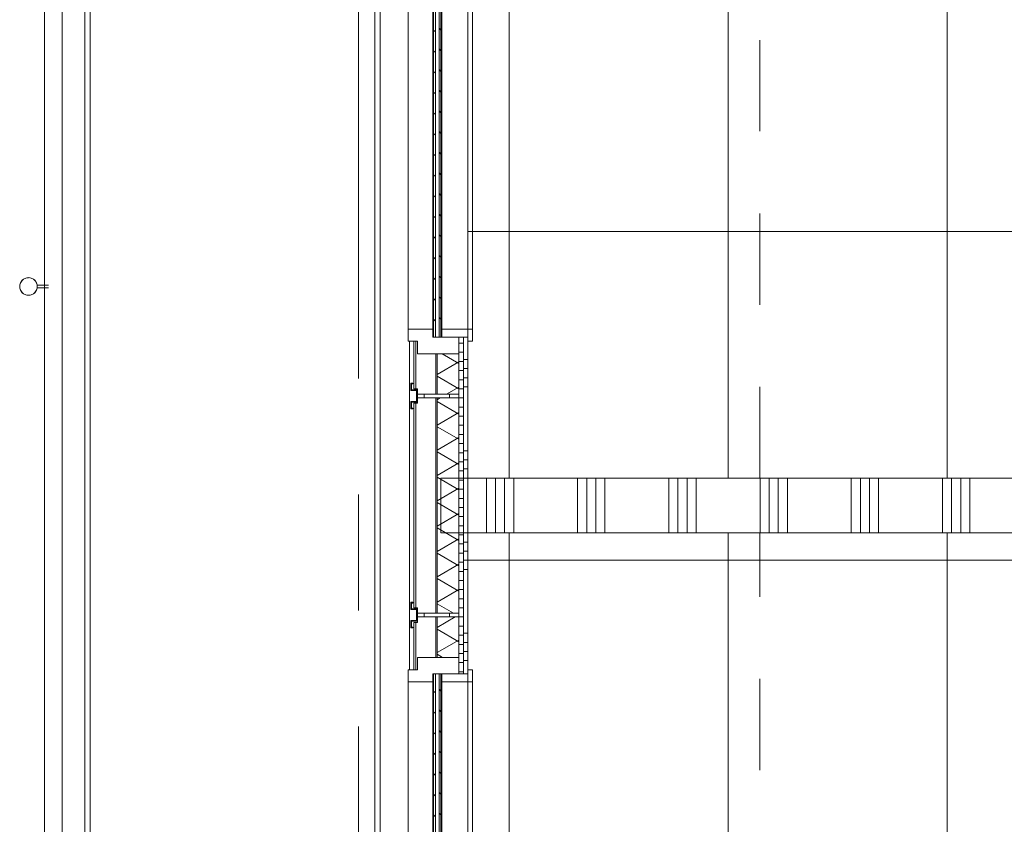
# Model space of a CAD drawing. Header units: millimetres. Extents: x 83969 to 141394, y 139608 to 176267.
# Tile 5 of 40: x 84872 to 87570, y 153627 to 155831. Entities that reach past the tile are written whole.
import ezdxf

# ---------------------------------------------------------------- set-up
doc = ezdxf.new("R2010")
doc.units = ezdxf.units.MM
doc.header["$LTSCALE"] = 50
doc.linetypes.add('B0401', pattern=[9.5, 5, -1.5, -3])
doc.linetypes.add('CENTER', pattern=[50.8, 31.75, -6.35, 6.35, -6.35])
for name, color, linetype, lineweight in [('AA$1A---_ARCEER', 1, 'Continuous', 18), ('AL$7A---_STRAMIEN', 8, 'CENTER', 9), ('AL21----_BUITENWAND', 7, 'Continuous', 9), ('AL22----_BINNENWAND', 7, 'Continuous', 9), ('AL23----_VLOEREN', 2, 'Continuous', 9), ('AL28----_KOLOMKOP_BETONBAND', 2, 'B0401', 9), ('AL31----_BUITENKOZIJN', 14, 'Continuous', 9), ('AL34----_BALUSTRADES', 1, 'Continuous', 9), ('AL35----_PLAFONDS', 16, 'Continuous', 9)]:
    doc.layers.add(name, color=color, linetype=linetype, lineweight=lineweight)

# ---------------------------------------------------------------- blocks, each defined once
blk = doc.blocks.new('LUMC_constructie_2018_rvt-1-bwd N-01')
at = {"layer": 'AL28----_KOLOMKOP_BETONBAND'}
for p, q in [((86900, 154575), (86900, 158325)), ((86900, 154575), (86900, 158325)), ((86900, 151875), (86900, 154425)), ((86900, 151875), (86900, 154425))]:
    blk.add_line(p, q, dxfattribs=at)
blk = doc.blocks.new('23_LUMC_MOD_prefab_gevelbekleding_balkon - balkonplaat-V27-bwd N-01')
at = {"layer": 'AL23----_VLOEREN'}
for p, q in [((1195, 872.5), (1205, 872.5)), ((1795, 872.5), (1805, 872.5)), ((1195, 802.5), (1205, 802.5)), ((1795, 802.5), (1805, 802.5)), ((1050, 762.5), (1950, 762.5)), ((-3210, 682.5), (3210, 682.5)), ((-3210, 667.5), (3225, 667.5)), ((3250, -127.5), (-3250, -127.5)), ((-3235, -112.5), (3235, -112.5))]:
    blk.add_line(p, q, dxfattribs=at)
blk = doc.blocks.new('Railing - standaard_2rails-3175959-bwd N-01')
at = {"layer": 'AL34----_BALUSTRADES'}
for p, q in [((-10, 4), (-10, 85)), ((-30, -4), (-30, 4)), ((0.9, 4), (-30, 4)), ((0.9, -4), (-30, -4)), ((-10, -85), (-10, -4))]:
    blk.add_line(p, q, dxfattribs=at)
for radius, start, end in [(24.1, 90, 270), (24.1, 162.7674, 180), (24.1, 127.5889, 160.6985), (24.2, 55.3367, 124.6633), (24.2, 270, 90), (24.2, 19.3015, 52.4111), (24.2, 0, 17.2326), (24.1, 180, 197.2326), (24.1, 199.3015, 232.4111), (24.1, 235.3367, 304.6633), (24.2, 307.5889, 340.6985), (24.2, 342.7674, 0)]:
    blk.add_arc((-54.2, 0), radius, start, end, dxfattribs=at)
blk = doc.blocks.new('Railing - Railing-5681907-bwd N-01')
at = {"layer": 'AL34----_BALUSTRADES'}
for p, q in [((-69945.5, 39110.2), (-69945.5, 32260.3)), ((-69897.2, 32260.3), (-69897.2, 39061.9))]:
    blk.add_line(p, q, dxfattribs=at)
blk.add_blockref('Railing - standaard_2rails-3175959-bwd N-01', (-69935.6, 34780.3))
blk = doc.blocks.new('31_LUMC_MOD_houten buitenkozijn_vast raam_enkel - fase1_1100x1200mm-7080298-bwd N-01')
at = {"layer": 'AL31----_BUITENKOZIJN'}
for points in [[(-785, 82.25), (-785, 76.25), (-783, 76.25), (-783, 80.25), (-767, 80.25), (-767, 64.25), (-733, 64.25), (-733, 80.25), (-717, 80.25), (-717, 76.25), (-715, 76.25), (-715, 82.25), (-735, 82.25), (-735, 66.25), (-765, 66.25), (-765, 82.25)], [(715, 76.25), (717, 76.25), (717, 80.25), (733, 80.25), (733, 64.25), (767, 64.25), (767, 80.25), (783, 80.25), (783, 76.25), (785, 76.25), (785, 82.25), (765, 82.25), (765, 66.25), (735, 66.25), (735, 82.25), (715, 82.25)]]:
    blk.add_hatch(color=256, dxfattribs=at).paths.add_polyline_path(points, flags=0)
for p, q in [((-765, 82.25), (-785, 82.25)), ((-785, 82.25), (-785, 76.25)), ((-765, 66.25), (-765, 82.25)), ((-715, 82.25), (-735, 82.25)), ((-735, 82.25), (-735, 66.25)), ((-715, 76.25), (-715, 82.25)), ((-600, 89.25), (-600, 74.25)), ((-567, 89.25), (-600, 89.25)), ((-567, 22.25), (-567, 89.25)), ((-567, 89.25), (567, 89.25)), ((600, 89.25), (567, 89.25)), ((567, 89.25), (567, 22.25)), ((600, 74.25), (600, 89.25)), ((735, 82.25), (715, 82.25)), ((715, 82.25), (715, 76.25)), ((735, 66.25), (735, 82.25)), ((785, 82.25), (765, 82.25)), ((765, 82.25), (765, 66.25)), ((785, 76.25), (785, 82.25)), ((-785, 76.25), (-783, 76.25)), ((-783, 76.25), (-783, 80.25)), ((-783, 80.25), (-767, 80.25)), ((-767, 80.25), (-767, 64.25)), ((-735, 66.25), (-765, 66.25)), ((-755, 64.25), (-745, 64.25)), ((-733, 64.25), (-733, 80.25)), ((-733, 80.25), (-717, 80.25)), ((-717, 80.25), (-717, 76.25)), ((-717, 76.25), (-715, 76.25)), ((715, 76.25), (717, 76.25)), ((717, 76.25), (717, 80.25)), ((717, 80.25), (733, 80.25)), ((733, 80.25), (733, 64.25)), ((765, 66.25), (735, 66.25)), ((745, 64.25), (755, 64.25)), ((767, 64.25), (767, 80.25)), ((767, 80.25), (783, 80.25)), ((783, 80.25), (783, 76.25)), ((783, 76.25), (785, 76.25)), ((-589, 19.75), (-589, 22.25)), ((-589, 22.25), (-567, 22.25)), ((567, 22.25), (-567, 22.25)), ((567, 22.25), (589, 22.25)), ((589, 22.25), (589, 19.75)), ((-589, -49.75), (-589, -0.25)), ((-589, -2.75), (-589, -49.75)), ((-567, -2.75), (-589, -2.75)), ((-567, -86.75), (-567, -2.75)), ((-567, -2.75), (567, -2.75)), ((589, -2.75), (567, -2.75)), ((567, -2.75), (567, -86.75)), ((589, -0.25), (589, -49.75)), ((589, -49.75), (589, -2.75)), ((-600, -74.25), (-600, -86.75)), ((600, -86.75), (600, -74.25)), ((-600, -86.75), (-567, -86.75)), ((567, -86.75), (-567, -86.75)), ((567, -86.75), (600, -86.75))]:
    blk.add_line(p, q, dxfattribs=at)
blk = doc.blocks.new('30_LUMC_MOD_kozijnvulling_glas_dubbel - floatglas-7417961-bwd N-01')
at = {"layer": 'AL31----_BUITENKOZIJN'}
h = blk.add_hatch(dxfattribs=at)
h.set_pattern_fill('FP_269', color=256, style=0, pattern_type=2)
h.set_pattern_definition([(225, (-609.6, 10), (28.2843, -28.2843), [])])
h.paths.add_polyline_path([(589, 10), (-589, 10), (-589, 5), (589, 5)], flags=0)
h = blk.add_hatch(dxfattribs=at)
h.set_pattern_fill('FP_270', color=256, style=0, pattern_type=2)
h.set_pattern_definition([(225, (-609.6, -10), (28.2843, -28.2843), [])])
h.paths.add_polyline_path([(589, -5), (-589, -5), (-589, -10), (589, -10)], flags=0)
for p, q in [((-589, 10), (589, 10)), ((-589, 5), (-589, 10)), ((589, 5), (-589, 5)), ((-589, 5), (-589, -5)), ((589, 5), (-589, 5)), ((589, 5), (589, 10)), ((589, -5), (589, 5)), ((-589, -5), (589, -5)), ((-589, -5), (589, -5)), ((-589, -5), (-589, -10)), ((589, -10), (-589, -10)), ((589, -5), (589, -10))]:
    blk.add_line(p, q, dxfattribs=at)
blk = doc.blocks.new('31_LUMC_MOD_houten buitenkozijn_vast raam_enkel - fase1_1100x1200mm-7080326-bwd N-01')
at = {"layer": 'AL31----_BUITENKOZIJN'}
blk.add_hatch(color=256, dxfattribs=at).paths.add_polyline_path([(715, 76.25), (717, 76.25), (717, 80.25), (733, 80.25), (733, 64.25), (767, 64.25), (767, 80.25), (783, 80.25), (783, 76.25), (785, 76.25), (785, 82.25), (765, 82.25), (765, 66.25), (735, 66.25), (735, 82.25), (715, 82.25)], flags=0)
for p, q in [((-600, 89.25), (-600, 74.25)), ((-567, 89.25), (-600, 89.25)), ((-567, 22.25), (-567, 89.25)), ((-567, 89.25), (567, 89.25)), ((600, 89.25), (567, 89.25)), ((567, 89.25), (567, 22.25)), ((600, 74.25), (600, 89.25)), ((735, 82.25), (715, 82.25)), ((715, 82.25), (715, 76.25)), ((735, 66.25), (735, 82.25)), ((785, 82.25), (765, 82.25)), ((765, 82.25), (765, 66.25)), ((785, 76.25), (785, 82.25)), ((715, 76.25), (717, 76.25)), ((717, 76.25), (717, 80.25)), ((717, 80.25), (733, 80.25)), ((733, 80.25), (733, 64.25)), ((765, 66.25), (735, 66.25)), ((745, 64.25), (755, 64.25)), ((767, 64.25), (767, 80.25)), ((767, 80.25), (783, 80.25)), ((783, 80.25), (783, 76.25)), ((783, 76.25), (785, 76.25)), ((-589, 19.75), (-589, 22.25)), ((-589, 22.25), (-567, 22.25)), ((567, 22.25), (-567, 22.25)), ((567, 22.25), (589, 22.25)), ((589, 22.25), (589, 19.75)), ((-589, -49.75), (-589, -0.25)), ((-589, -2.75), (-589, -49.75)), ((-567, -2.75), (-589, -2.75)), ((-567, -86.75), (-567, -2.75)), ((-567, -2.75), (567, -2.75)), ((589, -2.75), (567, -2.75)), ((567, -2.75), (567, -86.75)), ((589, -0.25), (589, -49.75)), ((589, -49.75), (589, -2.75)), ((-600, -74.25), (-600, -86.75)), ((600, -86.75), (600, -74.25)), ((-600, -86.75), (-567, -86.75)), ((567, -86.75), (-567, -86.75)), ((567, -86.75), (600, -86.75))]:
    blk.add_line(p, q, dxfattribs=at)
blk = doc.blocks.new('31_LUMC_MOD_houten buitenkozijn_dicht paneel - fase1_600mm-3176941-bwd N-01')
at = {"layer": 'AL31----_BUITENKOZIJN'}
blk.add_hatch(color=256, dxfattribs=at).paths.add_polyline_path([(265, 82.25), (265, 76.25), (267, 76.25), (267, 80.25), (283, 80.25), (283, 64.25), (317, 64.25), (317, 80.25), (333, 80.25), (333, 76.25), (335, 76.25), (335, 82.25), (315, 82.25), (314.79, 66.25), (285, 66.25), (285, 82.25)], flags=0)
for p, q in [((285, 82.25), (265, 82.25)), ((265, 82.25), (265, 76.25)), ((285, 66.25), (285, 82.25)), ((335, 82.25), (315, 82.25)), ((315, 82.25), (315, 66.25)), ((335, 76.25), (335, 82.25)), ((265, 76.25), (267, 76.25)), ((267, 76.25), (267, 80.25)), ((267, 80.25), (283, 80.25)), ((283, 80.25), (283, 64.25)), ((315, 66.25), (285, 66.25)), ((295, 64.25), (305, 64.25)), ((317, 64.25), (317, 80.25)), ((317, 80.25), (333, 80.25)), ((333, 80.25), (333, 76.25)), ((333, 76.25), (335, 76.25))]:
    blk.add_line(p, q, dxfattribs=at)
blk = doc.blocks.new('LUMC_schil_2018_rvt-1-bwd N-01')
at = {"layer": 'AA$1A---_ARCEER'}
h = blk.add_hatch(dxfattribs=at)
h.set_pattern_fill('FP_257', color=256, angle=-120, style=0, pattern_type=2)
h.set_pattern_definition([(330, (85951.5, 156000), (60.0078, 34.6365), []), (30, (85951.5, 155930.7), (0.0078, 69.2865), [])])
h.paths.add_polyline_path([(86015.5, 152550), (86075.5, 152550), (86075.5, 152695), (86015.5, 152695), (86015.5, 152616.3)], flags=0)
h.paths.add_polyline_path([(86075.5, 152705), (86075.5, 152816), (86015.5, 152816), (86015.5, 152705), (86060.1, 152705)], flags=0)
h.paths.add_polyline_path([(86075.5, 154084), (86075.5, 154195), (86015.5, 154195), (86015.5, 154084), (86060.1, 154084)], flags=0)
h.paths.add_polyline_path([(86015.5, 154205), (86075.5, 154205), (86075.5, 154795), (86015.5, 154795), (86015.5, 154265.2)], flags=0)
h.paths.add_polyline_path([(86060.1, 154805), (86075.5, 154805), (86075.5, 154916), (86015.5, 154916), (86015.5, 154805)], flags=0)
h.paths.add_polyline_path([(86015.5, 156184), (86075.5, 156184), (86075.5, 156295), (86015.5, 156295), (86015.5, 156188.8)], flags=0)
h.paths.add_polyline_path([(86060.1, 156305), (86075.5, 156305), (86075.5, 156416), (86015.5, 156416), (86015.5, 156305)], flags=0)
h.paths.add_polyline_path([(86015.5, 157684), (86075.5, 157684), (86075.5, 157795), (86015.5, 157795), (86015.5, 157700.3)], flags=0)
h.paths.add_polyline_path([(86075.5, 157805), (86075.5, 157916), (86015.5, 157916), (86015.5, 157805), (86060.1, 157805)], flags=0)
h.paths.add_polyline_path([(86015.5, 158284), (86075.5, 158284), (86075.5, 158395), (86015.5, 158395), (86015.5, 158387.3)], flags=0)
h.paths.add_polyline_path([(86015.5, 158405), (86075.5, 158405), (86075.5, 159295), (86015.5, 159295), (86015.5, 158524.7)], flags=0)
h.paths.add_polyline_path([(86015.5, 159305), (86075.5, 159305), (86075.5, 159450), (86015.5, 159450), (86015.5, 159349.1)], flags=0)
h = blk.add_hatch(dxfattribs=at)
h.set_pattern_fill('FP_249', color=256, style=0, pattern_type=2)
h.set_pattern_definition([(0, (154885.574, 120319.74), (0, 25), [])])
h.paths.add_polyline_path([(86075.5, 152550), (86087.5, 152550), (86087.5, 152861), (86075.5, 152861), (86075.5, 152695)], flags=0)
h.paths.add_polyline_path([(86075.5, 154039), (86087.5, 154039), (86087.5, 154961), (86075.5, 154961), (86075.5, 154084)], flags=0)
h.paths.add_polyline_path([(86075.5, 156139), (86087.5, 156139), (86087.5, 156461), (86075.5, 156461), (86075.5, 156184)], flags=0)
h.paths.add_polyline_path([(86075.5, 157639), (86087.5, 157639), (86087.5, 157961), (86075.5, 157961), (86075.5, 157684)], flags=0)
h.paths.add_polyline_path([(86087.5, 158239), (86087.5, 159450), (86075.5, 159450), (86075.5, 158239)], flags=0)
h = blk.add_hatch(dxfattribs=at)
h.set_pattern_fill('FP_256', color=256, angle=-90, style=0, pattern_type=2)
h.set_pattern_definition([(0, (85951.5, 155900), (0, 250), []), (0, (85951.5, 155875), (0, 250), []), (0, (85951.5, 155850), (0, 250), []), (0, (85951.5, 155825), (0, 250), [])])
h.paths.add_polyline_path([(86087.5, 152550), (86100, 152550), (86100, 152861), (86087.5, 152861), (86087.5, 152753.7)], flags=0)
h.paths.add_polyline_path([(86100, 154039), (86100, 154961), (86087.5, 154961), (86087.5, 154039)], flags=0)
h.paths.add_polyline_path([(86087.5, 156139), (86100, 156139), (86100, 156461), (86087.5, 156461), (86087.5, 156326.2)], flags=0)
h.paths.add_polyline_path([(86100, 157639), (86100, 157961), (86087.5, 157961), (86087.5, 157639)], flags=0)
h.paths.add_polyline_path([(86087.5, 158239), (86100, 158239), (86100, 159450), (86087.5, 159450), (86087.5, 158249.9)], flags=0)
at = {"layer": 'AL21----_BUITENWAND'}
for p, q in [((85951.5, 154950), (85951.5, 154820)), ((85961.5, 154950), (85951.5, 154950)), ((85957.5, 154820), (85957.5, 154950)), ((85961.5, 154916), (85961.5, 154950)), ((86100, 154961), (86075.5, 154961)), ((86075.5, 154961), (86075.5, 154916)), ((86087.5, 154039), (86087.5, 154961)), ((86100, 154039), (86100, 154961)), ((86075.5, 154916), (85961.5, 154916)), ((86012.5, 154805), (86012.5, 154916)), ((86015.5, 154805), (86015.5, 154916)), ((86075.5, 154805), (86075.5, 154916)), ((85951.5, 154820), (85961.5, 154820)), ((85961.5, 154820), (85961.5, 154805)), ((85961.5, 154805), (86075.5, 154805)), ((86075.5, 154805), (86075.5, 154795)), ((85961.5, 154780), (85951.5, 154780)), ((85951.5, 154780), (85951.5, 154220)), ((85957.5, 154220), (85957.5, 154780)), ((86075.5, 154795), (85961.5, 154795)), ((85961.5, 154795), (85961.5, 154780)), ((86012.5, 154205), (86012.5, 154795)), ((86015.5, 154205), (86015.5, 154795)), ((86075.5, 154205), (86075.5, 154795)), ((85951.5, 154220), (85961.5, 154220)), ((85961.5, 154220), (85961.5, 154205)), ((85961.5, 154205), (86075.5, 154205)), ((86075.5, 154195), (85961.5, 154195)), ((85961.5, 154195), (85961.5, 154180)), ((86012.5, 154084), (86012.5, 154195)), ((86015.5, 154084), (86015.5, 154195)), ((86075.5, 154205), (86075.5, 154195)), ((86075.5, 154084), (86075.5, 154195)), ((85961.5, 154180), (85951.5, 154180)), ((85951.5, 154180), (85951.5, 154050)), ((85957.5, 154050), (85957.5, 154180)), ((85961.5, 154050), (85961.5, 154084)), ((85961.5, 154084), (86075.5, 154084)), ((86075.5, 154084), (86075.5, 154039)), ((85951.5, 154050), (85961.5, 154050)), ((86075.5, 154039), (86100, 154039))]:
    blk.add_line(p, q, dxfattribs=at)
for name, p, rotation in [('23_LUMC_MOD_prefab_gevelbekleding_balkon - balkonplaat-V27-bwd N-01', (85177.5, 156000), 269.9999999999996), ('31_LUMC_MOD_houten buitenkozijn_vast raam_enkel - fase1_1100x1200mm-7080326-bwd N-01', (86025.8, 155550), 90), ('30_LUMC_MOD_kozijnvulling_glas_dubbel - floatglas-7417961-bwd N-01', (86016, 155550), 270.0000000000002), ('31_LUMC_MOD_houten buitenkozijn_dicht paneel - fase1_600mm-3176941-bwd N-01', (86025.8, 154500), 90), ('31_LUMC_MOD_houten buitenkozijn_vast raam_enkel - fase1_1100x1200mm-7080298-bwd N-01', (86025.8, 153450), 90), ('30_LUMC_MOD_kozijnvulling_glas_dubbel - floatglas-7417961-bwd N-01', (86016, 153450), 270.0000000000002)]:
    blk.add_blockref(name, p, dxfattribs=dict(rotation=rotation))
blk.add_blockref('Railing - Railing-5681907-bwd N-01', (154885.6, 120319.7))

msp = doc.modelspace()

# ---------------------------------------------------------------- hatches: boundary and pattern name
at = {"layer": 'AA$1A---_ARCEER'}
h = msp.add_hatch(dxfattribs=at)
h.set_pattern_fill('FP_106', color=256, angle=-90, style=0, pattern_type=2)
h.set_pattern_definition([(270, (88475.37, 154575), (250, 2e-14), []), (270, (88450.37, 154575), (250, 2e-14), []), (270, (88425.37, 154575), (250, 2e-14), []), (270, (88400.37, 154575), (250, 2e-14), [])])
h.paths.add_polyline_path([(90052.2, 154425), (91125, 154425), (91125, 154575), (86025.8, 154575), (86025.8, 154425), (87010.6, 154425)], flags=0)
at = {"layer": 'AL35----_PLAFONDS'}
h = msp.add_hatch(dxfattribs=at)
h.set_pattern_fill('FP_2', color=256, style=0, pattern_type=2)
h.set_pattern_definition([(0, (88612.5, 156450), (0, -1200), []), (270, (88612.5, 156450), (-600, -4e-14), [])])
h.paths.add_polyline_path([(87010.6, 154575), (91125, 154575), (91125, 158325), (86100, 158325), (86100, 154575), (86250.2, 154575)], flags=0)
h = msp.add_hatch(dxfattribs=at)
h.set_pattern_fill('FP_3', color=256, style=0, pattern_type=2)
h.set_pattern_definition([(180, (88612.5, 153150), (1e-13, 1200), []), (90, (88612.5, 153150), (600, -4e-14), [])])
h.paths.add_polyline_path([(86100, 151875), (91125, 151875), (91125, 154425), (86100, 154425), (86100, 151929.3)], flags=0)

# ---------------------------------------------------------------- linework, layer by layer
at = {"layer": 'AL$7A---_STRAMIEN'}
msp.add_line((85800, 139607.7), (85800, 175432.8), dxfattribs=at)
at = {"layer": 'AL22----_BINNENWAND'}
for p, q in [((91125, 154575), (86025.8, 154575)), ((86025.8, 154575), (86025.8, 154425)), ((86025.8, 154425), (91125, 154425))]:
    msp.add_line(p, q, dxfattribs=at)
at = {"layer": 'AL35----_PLAFONDS'}
for p, q in [((86100, 154575), (86100, 158325)), ((86100, 151875), (86100, 154425))]:
    msp.add_line(p, q, dxfattribs=at)

# ---------------------------------------------------------------- block references
for name in ['LUMC_schil_2018_rvt-1-bwd N-01', 'LUMC_constructie_2018_rvt-1-bwd N-01']:
    msp.add_blockref(name, (0, 0))

doc.saveas('drawing.dxf')
